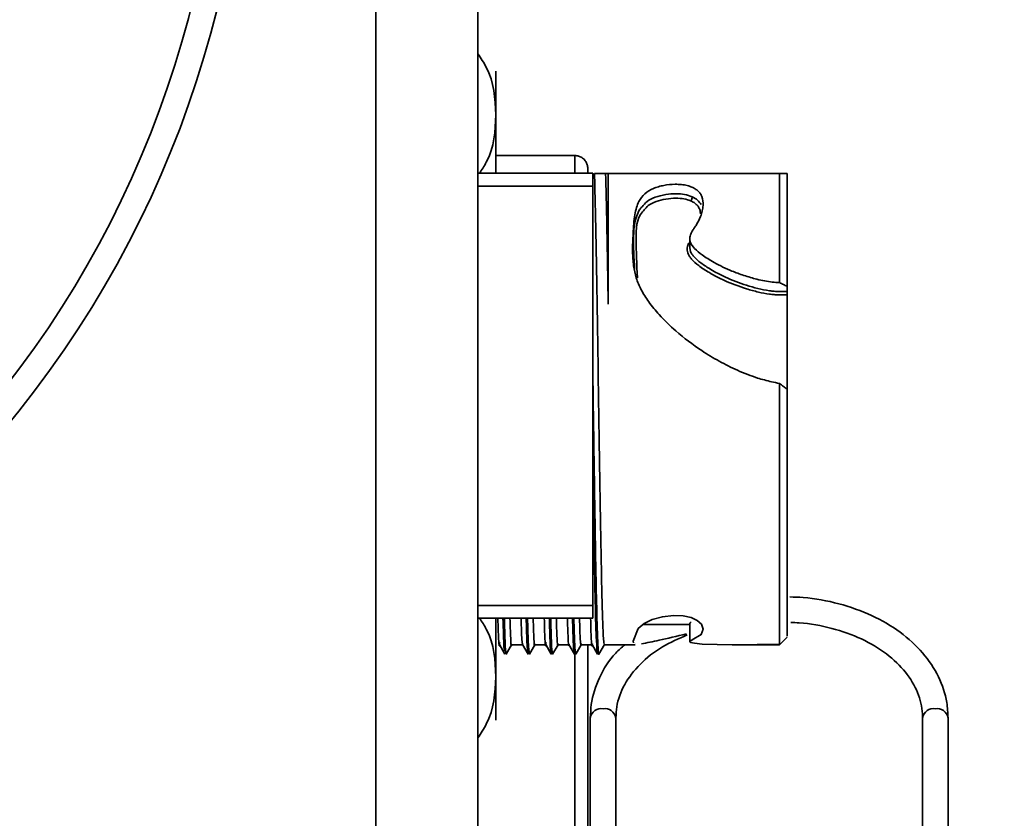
# Model space of a CAD drawing. Header units: millimetres. Extents: x 5 to 298, y 5 to 205.
# Tile 78 of 83: x 241.12 to 243.69, y 95.2 to 97.28. Entities that reach past the tile are written whole.
import ezdxf

# ---------------------------------------------------------------- set-up
doc = ezdxf.new("R2010")
doc.units = ezdxf.units.MM
doc.linetypes.add('CENTERX2', pattern=[20.32, 12.7, -2.54, 2.54, -2.54])
doc.layers.add('图框', color=7, linetype='Continuous')
doc.layers.add('细实线层', color=7, linetype='Continuous')
doc.styles.add('SLDTEXTSTYLE1', font='TXT', dxfattribs={"width": 0.7})
doc.dimstyles.new('SLDDIMSTYLE1', dxfattribs={"dimtxt": 3.5, "dimasz": 3.5, "dimexe": 0, "dimexo": 0.0625, "dimgap": 0.875, "dimtad": 2, "dimdec": 4, "dimlfac": 15, "dimzin": 12, "dimdsep": 46, "dimtxsty": 'SLDTEXTSTYLE1', "dimsah": 1, "dimcen": 0.09, "dimazin": 3, "dimtfac": 1, "dimtofl": 0, "dimtmove": 0, "dimatfit": 3, "dimfxl": 0, "dimfrac": 2, "dimtolj": 1, "dimtzin": 12, "dimarcsym": 0})
doc.dimstyles.new('SLDDIMSTYLE3', dxfattribs={"dimtxt": 3.5, "dimasz": 3.5, "dimexe": 0, "dimexo": 0.0625, "dimgap": 0.875, "dimtad": 2, "dimlfac": 15, "dimrnd": 1e-09, "dimzin": 12, "dimdsep": 46, "dimtxsty": 'SLDTEXTSTYLE1', "dimsah": 1, "dimcen": 0.09, "dimadec": 0, "dimazin": 3, "dimtfac": 1, "dimtmove": 0, "dimatfit": 0, "dimfxl": 0, "dimfrac": 2, "dimtolj": 1, "dimtzin": 12, "dimarcsym": 0})

# ---------------------------------------------------------------- blocks, each defined once
blk = doc.blocks.new('_D_2')
at = {"layer": '图框'}
blk.add_arc((226.9804, 97.965), 15.1471, 180, 312, dxfattribs=at)
for points in [[(211.8333, 97.965), (211.6949, 94.4265), (212.7649, 94.5485)], [(237.1158, 86.7085), (233.9535, 85.1147), (234.5788, 84.2379)]]:
    blk.add_solid(points, dxfattribs=at)
at = {"layer": '图框', "insert": (224.0515, 87.046), "char_height": 3.5, "attachment_point": 1, "rotation": 4.8035, "style": 'SLDTEXTSTYLE1'}
blk.add_mtext('132°', dxfattribs=at)
blk = doc.blocks.new('_D_6')
at = {"layer": '图框'}
for p, q in [((279.6855, 104.6316), (279.6855, 111.3624)), ((243.0471, 104.6316), (280.6855, 104.6316)), ((279.6855, 104.6316), (279.6855, 91.2983)), ((243.0471, 91.2983), (280.6855, 91.2983)), ((279.6855, 91.2983), (279.6855, 84.5675))]:
    blk.add_line(p, q, dxfattribs=at)
for points in [[(279.6855, 104.6316), (280.2239, 108.1316), (279.147, 108.1316)], [(279.6855, 91.2983), (279.147, 87.7983), (280.2239, 87.7983)]]:
    blk.add_solid(points, dxfattribs=at)
at = {"layer": '图框', "insert": (275.1737, 95.7418), "char_height": 3.5, "attachment_point": 1, "rotation": 90, "style": 'SLDTEXTSTYLE1'}
blk.add_mtext('200', dxfattribs=at)

msp = doc.modelspace()

# ---------------------------------------------------------------- linework, layer by layer
at = {"color": 7, "linetype": 'Continuous', "lineweight": 35}
for p, q in [((242.0470727, 91.8316494), (242.0470727, 104.0983161)), ((242.3137393, 103.9878591), (242.3137393, 91.9421064)), ((242.3604845, 97.0315509), (242.3604845, 96.9536835)), ((242.5670727, 96.9249828), (242.3604845, 96.9249828)), ((242.6137393, 96.8788116), (242.3137393, 96.8788116)), ((242.6137393, 96.8788116), (242.6137393, 96.8454783)), ((242.6467491, 96.8783161), (242.6178442, 96.8783161)), ((243.100406, 96.8783161), (242.6537393, 96.8783161)), ((243.100406, 96.8783161), (243.100406, 96.5936056)), ((242.6137393, 96.8454783), (242.6137393, 95.7511539)), ((242.8663093, 96.7086319), (242.8663093, 96.6849614)), ((242.8665856, 96.684999), (242.8687973, 96.6741151)), ((243.120406, 96.5840074), (243.120406, 96.5704523)), ((243.120406, 96.3020989), (243.120406, 96.3155021)), ((243.120406, 95.7768717), (243.120406, 95.7262969)), ((242.6137393, 95.7511539), (242.6137393, 95.7178205)), ((242.3137393, 95.7178205), (242.6137393, 95.7178205)), ((242.7446519, 95.7016494), (242.8663093, 95.7016494)), ((242.8663093, 95.7039323), (242.8663093, 95.65659)), ((243.1002677, 95.6481749), (243.1205372, 95.6684447)), ((242.3698146, 95.6486709), (242.3840446, 95.6240316)), ((242.3878007, 95.6240315), (242.4018258, 95.6483161)), ((242.4017036, 95.6483161), (242.4304862, 95.6483161)), ((242.4302813, 95.6486709), (242.4445113, 95.6240315)), ((242.4482674, 95.6240315), (242.4622925, 95.6483161)), ((242.4621702, 95.6483161), (242.4909529, 95.6483161)), ((242.490748, 95.6486709), (242.504978, 95.6240315)), ((242.508734, 95.6240315), (242.5227591, 95.6483161)), ((242.5226369, 95.6483161), (242.551419, 95.6483161)), ((242.5512171, 95.6486657), (242.5654457, 95.6240288)), ((242.5692082, 95.6240447), (242.5832258, 95.6483161)), ((242.5831027, 95.6483161), (242.6118862, 95.6483161)), ((242.600406, 94.9649828), (242.600406, 95.6483161)), ((242.6116813, 95.6486709), (242.6259113, 95.6240315)), ((242.6296739, 95.6240582), (242.6439033, 95.648696)), ((242.6435701, 95.6483161), (242.7242005, 95.6483161)), ((242.7242005, 95.6488575), (242.7205627, 95.6484354)), ((242.9775209, 95.6483161), (243.1006922, 95.6483161)), ((242.6292706, 95.6261713), (242.6297506, 95.6300203)), ((242.6070727, 95.457995), (242.6070727, 95.1318849)), ((242.6737393, 95.1318849), (242.6737393, 95.457995)), ((243.4737393, 95.457995), (243.4737393, 94.4247781)), ((243.540406, 94.4247781), (243.540406, 95.457995))]:
    msp.add_line(p, q, dxfattribs=at)
at = {"color": 8, "linetype": 'Continuous', "lineweight": 35}
for p, q in [((242.5670727, 96.8795062), (242.5670727, 96.9249828)), ((242.6137393, 96.8454783), (242.3137393, 96.8454783)), ((242.3137393, 95.7511539), (242.6137393, 95.7511539)), ((242.3881824, 95.6300238), (242.387886, 95.6266698)), ((242.5670727, 94.9649828), (242.5670727, 95.6256226))]:
    msp.add_line(p, q, dxfattribs=at)
at = {"color": 7, "linetype": 'Continuous', "lineweight": 35, "flags": 128}
msp.add_lwpolyline([(242.7194051, 95.6536914), (242.7184682, 95.6579457), (242.7320984, 95.6904602), (242.7471182, 95.7038477), (242.7687688, 95.7146618), (242.7951534, 95.7216702), (242.8241417, 95.7247987), (242.8494608, 95.723712), (242.8697811, 95.7192699), (242.8860854, 95.7118335), (242.8973183, 95.7016994), (242.9012899, 95.688861), (242.8959067, 95.6750408), (242.8724848, 95.6608513), (242.8665342, 95.6572527), (242.8665615, 95.6558882), (242.8684456, 95.6546189), (242.8792045, 95.6521626), (242.8990863, 95.6502322), (242.9766916, 95.6483162), (243.0419036, 95.648763), (243.1004065, 95.6491954), (243.1004065, 95.6491954)], dxfattribs=at)
at = {"color": 7, "linetype": 'Continuous', "lineweight": 35}
for centre, radius, start, end in [((238.980406, 97.9649828), 2.7333333, 212.1593741, 120), ((238.980406, 97.9649828), 2.6666667, 213.0763194, 120), ((242.8628323, 96.8152414), 0.009997, 305.6896511, 12.9575428)]:
    msp.add_arc(centre, radius, start, end, dxfattribs=at)
at = {"color": 8, "linetype": 'Continuous', "lineweight": 35}
for centre, start, end in [((242.6362393, 95.4521025), 81.950533, 168.5782463), ((242.6445727, 95.4521025), 11.4217537, 98.049467), ((243.502906, 95.4521025), 81.950533, 168.5782463), ((243.5112393, 95.4521025), 11.4217537, 98.049467)]:
    msp.add_arc(centre, 0.029756, start, end, dxfattribs=at)
at = {"color": 7, "linetype": 'Continuous', "lineweight": 35}
for points, knots in [([(242.3604845, 97.0315509), (242.358587, 97.0737088), (242.3561365, 97.1281551), (242.3215462, 97.1793174), (242.3137393, 97.1908646)], [0, 0, 0, 0, 0.774302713, 1, 1, 1, 1]), ([(242.3604845, 97.0315509), (242.3604763, 97.063812), (242.360468, 97.0963601), (242.3604859, 97.1167349), (242.3604688, 97.1358092), (242.3604769, 97.1405071), (242.3604845, 97.1448966)], [0, 0, 0, 0, 0.491961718, 0.496337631, 0.52939657, 1, 1, 1, 1]), ([(242.3177708, 96.8788116), (242.324143, 96.8883481), (242.3569012, 96.9373728), (242.3588859, 96.9895353), (242.3604845, 97.0315509)], [0, 0, 0, 0, 0.194523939, 1, 1, 1, 1]), ([(242.3604845, 96.8783161), (242.3604831, 96.8935458), (242.3604817, 96.909187), (242.3604853, 96.9251839), (242.3604816, 96.945934), (242.3604745, 96.9849738), (242.360481, 97.0152349), (242.3604845, 97.0315509)], [0, 0, 0, 0, 0.236635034, 0.243028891, 0.292227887, 0.618388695, 1, 1, 1, 1]), ([(242.600406, 96.8916189), (242.6003402, 96.8932124), (242.6002086, 96.8963979), (242.5991514, 96.9010764), (242.5974884, 96.9055583), (242.5951927, 96.9097526), (242.5923284, 96.9135745), (242.5889503, 96.9169473), (242.585129, 96.9198022), (242.5809425, 96.9220866), (242.5764765, 96.9237385), (242.571822, 96.9247871), (242.5686554, 96.9249176), (242.5670727, 96.9249828)], [0, 0, 0, 0, 0.091327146, 0.182575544, 0.273740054, 0.364816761, 0.455803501, 0.546700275, 0.637509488, 0.728235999, 0.818886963, 0.909471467, 1, 1, 1, 1]), ([(242.600406, 96.8783161), (242.600406, 96.8805534), (242.600406, 96.8885603), (242.600406, 96.890338), (242.600406, 96.8916189)], [0, 0, 0, 0, 0.279415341, 1, 1, 1, 1]), ([(242.6178442, 96.8783161), (242.6185921, 96.8524684), (242.6200877, 96.8007731), (242.6223311, 96.6876401), (242.6245746, 96.5556976), (242.626818, 96.409228), (242.6290615, 96.2569177), (242.6313049, 96.1068119), (242.6335483, 95.9670473), (242.6357918, 95.8453152), (242.6380352, 95.7476642), (242.6402787, 95.6813952), (242.6422088, 95.6479825), (242.6433911, 95.651534), (242.6438256, 95.6528391)], [0, 0, 0, 0, 0.086348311, 0.172696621, 0.259044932, 0.345393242, 0.431741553, 0.518089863, 0.604438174, 0.690786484, 0.777134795, 0.863483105, 0.949831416, 1, 1, 1, 1]), ([(242.6537393, 96.5370376), (242.6525743, 96.6102281), (242.6514092, 96.6780927), (242.6490792, 96.7943921), (242.6479141, 96.8427934), (242.6467491, 96.8783161)], [0, 0, 0, 0, 0.5, 0.5, 1, 1, 1, 1]), ([(242.6537424, 96.8783146), (242.6525484, 96.8783149), (242.6501696, 96.8783154), (242.6478866, 96.8783158), (242.6467494, 96.8783159)], [0, 0, 0, 0, 0.5019047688, 1, 1, 1, 1]), ([(242.6537397, 96.5370375), (242.6537401, 96.6075635), (242.6537406, 96.673893), (242.6537415, 96.7900638), (242.6537419, 96.8398517), (242.6537424, 96.8783146)], [0, 0, 0, 0, 0.5, 0.5, 1, 1, 1, 1]), ([(243.120406, 96.8783161), (243.1172575, 96.8783161), (243.1108993, 96.878316), (243.1039262, 96.8783161), (243.100406, 96.8783161)], [0, 0, 0, 0, 0.49518089, 1, 1, 1, 1]), ([(243.120406, 96.5840074), (243.120406, 96.6494256), (243.120406, 96.7089524), (243.120406, 96.8090816), (243.120406, 96.8496593), (243.120406, 96.8783161)], [0, 0, 0, 0, 0.5, 0.5, 1, 1, 1, 1]), ([(243.1003978, 96.3304531), (243.0936277, 96.3318098), (243.0804686, 96.3344467), (243.0614819, 96.3391599), (243.0405355, 96.3452724), (243.0170384, 96.3535891), (242.9834287, 96.3676017), (242.9430174, 96.3877804), (242.8883364, 96.4209021), (242.834886, 96.4613776), (242.7896396, 96.5052191), (242.7596356, 96.5415985), (242.7392629, 96.5737562), (242.7260003, 96.6057654), (242.7189278, 96.6393871), (242.7165806, 96.6785376), (242.7184317, 96.7150219), (242.7202169, 96.7468673), (242.7226075, 96.7697511), (242.7269027, 96.7890709), (242.734229, 96.8078369), (242.7471494, 96.8255456), (242.7666418, 96.8377624), (242.7846871, 96.8440558), (242.8031879, 96.8484079), (242.8239146, 96.8505702), (242.8445906, 96.8497049), (242.8597024, 96.8471561), (242.8716541, 96.8431463), (242.8810119, 96.8382151), (242.8884536, 96.8326104), (242.8944473, 96.8258186), (242.9008122, 96.8136411), (242.902017, 96.7982183), (242.8993278, 96.7805054), (242.8940897, 96.76301), (242.8859918, 96.7473796), (242.8770185, 96.7343873), (242.8718513, 96.7262953), (242.8682161, 96.7189107), (242.8662147, 96.7119101), (242.8662662, 96.7050883), (242.8691744, 96.6948423), (242.8795605, 96.6807781), (242.8960699, 96.6672997), (242.9138416, 96.6555019), (242.9318912, 96.6448669), (242.9529043, 96.6338545), (242.978467, 96.6225013), (243.0026016, 96.6137428), (243.0243518, 96.6068875), (243.0426055, 96.6018741), (243.0615771, 96.5977269), (243.0812938, 96.5946501), (243.0941688, 96.5939465), (243.100406, 96.5936056)], [0, 0, 0, 0, 0.014454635, 0.028095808, 0.040945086, 0.060131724, 0.080258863, 0.11720076, 0.15468903, 0.21442083, 0.258205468, 0.289061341, 0.316889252, 0.342755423, 0.368527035, 0.398985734, 0.440745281, 0.465230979, 0.488891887, 0.508783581, 0.526102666, 0.552057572, 0.575072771, 0.585756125, 0.596652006, 0.617234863, 0.629165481, 0.639750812, 0.650116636, 0.658327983, 0.666735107, 0.676035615, 0.685869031, 0.711615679, 0.727128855, 0.742468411, 0.766210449, 0.77569168, 0.783933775, 0.791308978, 0.797421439, 0.803382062, 0.809564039, 0.825252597, 0.845245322, 0.858179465, 0.872859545, 0.891366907, 0.90979458, 0.933007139, 0.946038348, 0.958168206, 0.973012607, 0.986926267, 1, 1, 1, 1]), ([(242.7226591, 96.6283159), (242.720867, 96.6579167), (242.7173001, 96.7168329), (242.7238212, 96.7649879), (242.7371587, 96.7861877), (242.7389008, 96.7888317), (242.7404719, 96.7902274), (242.7419079, 96.7915031)], [0, 0, 0, 0, 0.471143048, 0.937743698, 0.962338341, 0.965577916, 1, 1, 1, 1]), ([(242.7476785, 96.7831491), (242.7461235, 96.7815532), (242.7268936, 96.7618189), (242.7251648, 96.7055033), (242.728228, 96.6409317), (242.7298666, 96.60639)], [0, 0, 0, 0, 0.0393073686, 0.4860911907, 1, 1, 1, 1]), ([(242.8624565, 96.6681922), (242.8611105, 96.6724845), (242.8584574, 96.6809449), (242.8609258, 96.6909706), (242.8639488, 96.6958734), (242.8647166, 96.6971185)], [0, 0, 0, 0, 0.434473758, 0.856375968, 1, 1, 1, 1]), ([(243.100406, 96.5936056), (243.1038047, 96.591846), (243.1104673, 96.5883967), (243.1171381, 96.5854506), (243.120406, 96.5840074)], [0, 0, 0, 0, 0.5101146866, 1, 1, 1, 1]), ([(243.120406, 96.5617157), (243.120406, 96.5622362), (243.120406, 96.5632639), (243.120406, 96.5649649), (243.120406, 96.5668824), (243.120406, 96.5689801), (243.120406, 96.56996), (243.120406, 96.5704523)], [0, 0, 0, 0, 0.167800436, 0.331360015, 0.501545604, 0.749580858, 1, 1, 1, 1]), ([(243.1003927, 96.330453), (243.1003939, 96.2399807), (243.1003952, 96.1486047), (243.1003976, 95.9796082), (243.1003989, 95.9020731), (243.1004013, 95.7741349), (243.1004026, 95.7237964), (243.100405, 95.658954), (243.1004063, 95.6444829), (243.1004075, 95.6491939)], [0, 0, 0, 0, 0.25, 0.25, 0.5, 0.5, 0.75, 0.75, 1, 1, 1, 1]), ([(243.1203951, 96.315502), (243.1172412, 96.3178528), (243.1105853, 96.3228136), (243.1039083, 96.3278238), (243.1003952, 96.3304599)], [0, 0, 0, 0, 0.47385233, 1, 1, 1, 1]), ([(243.1204068, 95.6708582), (243.1204065, 95.6712691), (243.1204057, 95.6722316), (243.1204045, 95.7050173), (243.1204032, 95.7626866), (243.1204019, 95.8439821), (243.1204006, 95.9443237), (243.1203993, 96.059739), (243.120398, 96.1853148), (243.1203972, 96.2721017), (243.1203967, 96.3154952)], [0, 0, 0, 0, 0.096208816, 0.225321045, 0.354433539, 0.4835463, 0.612659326, 0.741772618, 0.870886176, 1, 1, 1, 1]), ([(243.120406, 96.3020991), (243.120406, 96.301851), (243.120406, 96.3013519), (243.120406, 96.3010713), (243.120406, 96.3018221), (243.120406, 96.3039566), (243.120406, 96.3061093), (243.120406, 96.307288), (243.120406, 96.3078809)], [0, 0, 0, 0, 0.123518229, 0.248538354, 0.494905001, 0.744553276, 0.871500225, 1, 1, 1, 1]), ([(243.120406, 95.7711352), (243.120406, 95.7717057), (243.120406, 95.7728536), (243.120406, 95.7749815), (243.120406, 95.7771155), (243.120406, 95.7778695), (243.120406, 95.7776252), (243.120406, 95.7771239), (243.120406, 95.7768717)], [0, 0, 0, 0, 0.12359702, 0.2486718, 0.495107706, 0.744655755, 0.871539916, 1, 1, 1, 1]), ([(243.540406, 95.457995), (243.5397353, 95.4711749), (243.5378787, 95.5076578), (243.5180774, 95.5660839), (243.4765614, 95.6286782), (243.417152, 95.6830261), (243.3426335, 95.7268714), (243.2563474, 95.7574329), (243.182552, 95.7714396), (243.1390587, 95.7728522), (243.1274482, 95.7732293)], [0, 0, 0, 0, 0.079944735, 0.22129404, 0.363279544, 0.507184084, 0.652898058, 0.799561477, 0.946492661, 1, 1, 1, 1]), ([(242.3604845, 95.5650812), (242.3588779, 95.6072037), (242.3568883, 95.6593656), (242.3241277, 95.7083858), (242.3178224, 95.7178205)], [0, 0, 0, 0, 0.807533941, 1, 1, 1, 1]), ([(242.3604845, 95.5650812), (242.3604845, 95.5982518), (242.3604845, 95.6410925), (242.3604845, 95.7036907), (242.3604845, 95.7178205)], [0, 0, 0, 0, 0.774276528, 1, 1, 1, 1]), ([(242.3658874, 95.7178205), (242.3662336, 95.7060542), (242.3676517, 95.657858), (242.3692497, 95.6365786), (242.3705016, 95.6521171), (242.3706815, 95.6543502)], [0, 0, 0, 0, 0.216649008, 0.887421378, 1, 1, 1, 1]), ([(242.3839537, 95.631347), (242.3832474, 95.6323027), (242.3816458, 95.6344699), (242.3800441, 95.6879345), (242.3791488, 95.7178205)], [0, 0, 0, 0, 0.441013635, 1, 1, 1, 1]), ([(242.4019418, 95.65098), (242.4018624, 95.6500442), (242.4007111, 95.6364792), (242.3992135, 95.6580255), (242.3977954, 95.7060871), (242.3974492, 95.7178205)], [0, 0, 0, 0, 0.053035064, 0.768814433, 1, 1, 1, 1]), ([(242.4306084, 95.6483161), (242.4295365, 95.6517429), (242.4281184, 95.6562765), (242.4267002, 95.7057439), (242.426354, 95.7178205)], [0, 0, 0, 0, 0.755866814, 1, 1, 1, 1]), ([(242.4579158, 95.7178205), (242.4582621, 95.7060871), (242.4596802, 95.6580255), (242.4611777, 95.6364792), (242.4623291, 95.6500442), (242.4624085, 95.65098)], [0, 0, 0, 0, 0.231185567, 0.946964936, 1, 1, 1, 1]), ([(242.4868207, 95.7178205), (242.4871669, 95.7060542), (242.488585, 95.657858), (242.4901831, 95.6365786), (242.4914349, 95.6521171), (242.4916148, 95.6543502)], [0, 0, 0, 0, 0.216649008, 0.887421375, 1, 1, 1, 1]), ([(242.5183825, 95.7178205), (242.5187287, 95.7060871), (242.5201469, 95.6580255), (242.5216444, 95.6364792), (242.5227957, 95.6500442), (242.5228752, 95.65098)], [0, 0, 0, 0, 0.231185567, 0.946964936, 1, 1, 1, 1]), ([(242.5472628, 95.7178205), (242.5476931, 95.7042543), (242.5490709, 95.6608186), (242.5504969, 95.639992), (242.5514926, 95.6492307), (242.5515408, 95.6496787)], [0, 0, 0, 0, 0.301755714, 0.966142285, 1, 1, 1, 1]), ([(242.5788247, 95.7178205), (242.579255, 95.7042088), (242.5806327, 95.6606275), (242.5821404, 95.6399788), (242.5832178, 95.6505791), (242.5833477, 95.6518579)], [0, 0, 0, 0, 0.285406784, 0.91379732, 1, 1, 1, 1]), ([(242.607754, 95.7178205), (242.6081002, 95.7060783), (242.6095184, 95.6579808), (242.6110409, 95.636512), (242.6122171, 95.650569), (242.6123215, 95.6518161)], [0, 0, 0, 0, 0.227400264, 0.931459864, 1, 1, 1, 1]), ([(242.8700999, 95.7077816), (242.867886, 95.7065322), (242.8654565, 95.705161), (242.8665044, 95.7040324), (242.8665975, 95.7039323)], [0, 0, 0, 0, 0.91122436, 1, 1, 1, 1]), ([(243.120406, 95.7029636), (243.120406, 95.7028899), (243.120406, 95.7027445), (243.120406, 95.7019952), (243.120406, 95.7007421), (243.120406, 95.6988336), (243.120406, 95.697153), (243.120406, 95.6963087)], [0, 0, 0, 0, 0.167798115, 0.33135668, 0.501541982, 0.749575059, 1, 1, 1, 1]), ([(243.1297936, 95.7065404), (243.1372326, 95.7063013), (243.1737946, 95.7051265), (243.2381409, 95.693102), (243.3161513, 95.6654701), (243.3819704, 95.6258679), (243.4320357, 95.5776173), (243.4636574, 95.5240678), (243.473234, 95.4834333), (243.4736704, 95.4614637), (243.4737393, 95.457995)], [0, 0, 0, 0, 0.039770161, 0.195467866, 0.351066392, 0.506208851, 0.661131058, 0.816607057, 0.971044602, 1, 1, 1, 1]), ([(242.6737393, 95.457995), (242.6742239, 95.4674097), (242.6757223, 95.4965215), (242.6932498, 95.544763), (242.7342402, 95.5985609), (242.7901311, 95.6437391), (242.8373231, 95.6642471), (242.8594535, 95.6738643)], [0, 0, 0, 0, 0.111824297, 0.345781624, 0.576066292, 0.801198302, 1, 1, 1, 1]), ([(242.8582421, 95.6767551), (242.8328076, 95.670783), (242.7852601, 95.6596185), (242.7548689, 95.653583), (242.7407348, 95.6507761)], [0, 0, 0, 0, 0.534926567, 1, 1, 1, 1]), ([(242.6970226, 95.6483161), (242.688899, 95.6413142), (242.6598919, 95.6163126), (242.6286699, 95.5633106), (242.6091255, 95.5051513), (242.6075769, 95.4695775), (242.6070727, 95.457995)], [0, 0, 0, 0, 0.13638766, 0.48700189, 0.832971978, 1, 1, 1, 1]), ([(242.3849219, 95.626298), (242.3849095, 95.6260896), (242.3847488, 95.6233993), (242.3845881, 95.6260004), (242.3844399, 95.6284001)], [0, 0, 0, 0, 0.07743197, 1, 1, 1, 1]), ([(242.387886, 95.6266698), (242.3878064, 95.625325), (242.3876455, 95.6226048), (242.3874846, 95.6253455), (242.3874033, 95.6267313)], [0, 0, 0, 0, 0.494370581, 1, 1, 1, 1]), ([(242.4449078, 95.6266711), (242.444828, 95.6253166), (242.4446687, 95.6226115), (242.4445094, 95.6253139), (242.4444299, 95.626663)], [0, 0, 0, 0, 0.500744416, 1, 1, 1, 1]), ([(242.4483526, 95.6266695), (242.4482731, 95.6253205), (242.4481138, 95.6226184), (242.4479545, 95.6253232), (242.4478747, 95.6266776)], [0, 0, 0, 0, 0.499255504, 1, 1, 1, 1]), ([(242.5048927, 95.6266695), (242.5049722, 95.6253205), (242.5051315, 95.6226184), (242.5052908, 95.6253232), (242.5053706, 95.6266776)], [0, 0, 0, 0, 0.499255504, 1, 1, 1, 1]), ([(242.5083375, 95.6266711), (242.5084173, 95.6253166), (242.5085766, 95.6226115), (242.5087359, 95.6253139), (242.5088155, 95.626663)], [0, 0, 0, 0, 0.500744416, 1, 1, 1, 1]), ([(242.565356, 95.6274782), (242.5654811, 95.6253468), (242.565642, 95.6226072), (242.5658029, 95.6247555), (242.5658386, 95.6252325)], [0, 0, 0, 0, 0.777974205, 1, 1, 1, 1]), ([(242.5688165, 95.6274143), (242.5689393, 95.625331), (242.5690988, 95.6226272), (242.5692583, 95.6247686), (242.5692948, 95.62526)], [0, 0, 0, 0, 0.770536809, 1, 1, 1, 1]), ([(242.625826, 95.6266695), (242.6259056, 95.6253205), (242.6260649, 95.6226184), (242.6262242, 95.6253232), (242.6263039, 95.6266776)], [0, 0, 0, 0, 0.499255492, 1, 1, 1, 1]), ([(242.3137393, 95.4058365), (242.3215903, 95.4174523), (242.3561581, 95.4685962), (242.3585984, 95.523019), (242.3604845, 95.5650812)], [0, 0, 0, 0, 0.227119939, 1, 1, 1, 1]), ([(242.3604845, 95.4517346), (242.3604759, 95.4567855), (242.3604673, 95.4618754), (242.3604859, 95.4830394), (242.3604785, 95.4929523), (242.3604653, 95.5164898), (242.3604778, 95.5480713), (242.3604845, 95.5650812)], [0, 0, 0, 0, 0.507400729, 0.511312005, 0.542802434, 0.753750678, 1, 1, 1, 1])]:
    msp.add_open_spline(points, degree=3, knots=knots, dxfattribs=at)
at = {"color": 8, "linetype": 'Continuous', "lineweight": 35}
for points, knots in [([(242.7419079, 96.7915031), (242.7458756, 96.7962873), (242.7541244, 96.8062336), (242.7760477, 96.8171428), (242.802587, 96.8238658), (242.8293185, 96.8258782), (242.8536684, 96.8242381), (242.8662825, 96.8197312), (242.8725747, 96.817483)], [0, 0, 0, 0, 0.16892266, 0.35118302, 0.545180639, 0.718287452, 0.859476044, 1, 1, 1, 1]), ([(242.8725747, 96.817483), (242.8778088, 96.814686), (242.8883408, 96.8090579), (242.8934813, 96.8010039), (242.8960671, 96.7969525)], [0, 0, 0, 0, 0.496972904, 1, 1, 1, 1]), ([(242.8686645, 96.8071219), (242.8630552, 96.8090127), (242.8514899, 96.8129111), (242.8285015, 96.8143123), (242.8032289, 96.8122727), (242.7778443, 96.8059), (242.7581331, 96.7960183), (242.7508524, 96.787056), (242.7476785, 96.7831491)], [0, 0, 0, 0, 0.135385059, 0.279139, 0.460402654, 0.653158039, 0.848799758, 1, 1, 1, 1]), ([(242.8945516, 96.7727564), (242.8943754, 96.7747256), (242.8940333, 96.7785479), (242.8926226, 96.7839205), (242.8901091, 96.7898804), (242.8856702, 96.7961519), (242.8784207, 96.8024112), (242.8719049, 96.8055573), (242.8686645, 96.8071219)], [0, 0, 0, 0, 0.143870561, 0.279262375, 0.407166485, 0.612229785, 0.807155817, 1, 1, 1, 1]), ([(243.120406, 96.5617157), (243.1167344, 96.5615203), (243.1092901, 96.5611241), (243.0979341, 96.5613106), (243.0862692, 96.5620513), (243.0686586, 96.5640406), (243.0443556, 96.568677), (243.0048319, 96.5797246), (242.9684714, 96.5931516), (242.9370027, 96.6085449), (242.9141109, 96.6212834), (242.8910905, 96.6360109), (242.8742832, 96.6506354), (242.8659623, 96.6612844), (242.8635941, 96.6659507), (242.8624565, 96.6681922)], [0, 0, 0, 0, 0.036847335, 0.074710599, 0.113719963, 0.153994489, 0.252512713, 0.362189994, 0.568996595, 0.646116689, 0.724776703, 0.843188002, 0.936148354, 0.969328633, 1, 1, 1, 1]), ([(243.120406, 96.5704523), (243.116858, 96.5702515), (243.1095811, 96.5698397), (243.098361, 96.5700095), (243.0866182, 96.5707649), (243.0682587, 96.57291), (243.0438159, 96.5777712), (243.0049916, 96.5890835), (242.9697984, 96.6023377), (242.9395782, 96.617427), (242.918035, 96.6296251), (242.8962782, 96.6435508), (242.8802041, 96.6574595), (242.8720807, 96.6677288), (242.8698683, 96.6720321), (242.8687973, 96.6741151)], [0, 0, 0, 0, 0.036536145, 0.074934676, 0.115252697, 0.157518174, 0.265181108, 0.372059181, 0.57728415, 0.657302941, 0.731147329, 0.843480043, 0.938779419, 0.970365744, 1, 1, 1, 1]), ([(242.6137393, 96.3442709), (242.6147447, 96.2735219), (242.6167771, 96.130489), (242.6198367, 95.9311057), (242.6229181, 95.7659363), (242.6259995, 95.6623138), (242.628117, 95.6162427), (242.6292074, 95.625627), (242.6292706, 95.6261713)], [0, 0, 0, 0, 0.194185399, 0.392583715, 0.590983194, 0.789383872, 0.987785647, 1, 1, 1, 1]), ([(242.6137393, 96.1063099), (242.6147125, 96.0422585), (242.6167309, 95.9094271), (242.6197942, 95.7538881), (242.6228499, 95.6468991), (242.6248605, 95.6332325), (242.625826, 95.6266695)], [0, 0, 0, 0, 0.2415591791, 0.5009521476, 0.7603458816, 1, 1, 1, 1]), ([(242.3874033, 95.6267313), (242.3864396, 95.6312446), (242.3848817, 95.6385404), (242.3833238, 95.6959319), (242.3827296, 95.7178205)], [0, 0, 0, 0, 0.61860814, 1, 1, 1, 1]), ([(242.4444299, 95.626663), (242.4434643, 95.6311806), (242.4419046, 95.6384784), (242.4403448, 95.6959327), (242.4397506, 95.7178205)], [0, 0, 0, 0, 0.619039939, 1, 1, 1, 1]), ([(242.4478747, 95.6266776), (242.4469094, 95.6311942), (242.4453499, 95.638491), (242.4437905, 95.6959344), (242.4431963, 95.7178205)], [0, 0, 0, 0, 0.61899542, 1, 1, 1, 1]), ([(242.5002136, 95.7178205), (242.5008078, 95.6959348), (242.5023675, 95.6384837), (242.5039272, 95.6311867), (242.5048927, 95.6266695)], [0, 0, 0, 0, 0.380946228, 1, 1, 1, 1]), ([(242.503659, 95.7178205), (242.5042532, 95.6959323), (242.5058127, 95.6384857), (242.5073722, 95.6311881), (242.5083375, 95.6266711)], [0, 0, 0, 0, 0.381018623, 1, 1, 1, 1]), ([(242.5605501, 95.7178205), (242.5613432, 95.6912822), (242.5629452, 95.6376793), (242.5645471, 95.6309007), (242.565356, 95.6274782)], [0, 0, 0, 0, 0.495091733, 1, 1, 1, 1]), ([(242.5640036, 95.7178205), (242.5647967, 95.6912881), (242.566401, 95.6376198), (242.5680053, 95.6308415), (242.5688165, 95.6274143)], [0, 0, 0, 0, 0.494378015, 1, 1, 1, 1])]:
    msp.add_open_spline(points, degree=3, knots=knots, dxfattribs=at)
at = {"color": 7, "linetype": 'Continuous', "lineweight": 35}
msp.add_open_spline([(243.120406, 96.3078809), (243.120406, 96.3956164), (243.120406, 96.4829818), (243.120406, 96.5617157)], degree=3, dxfattribs=at)
at = {"layer": '图框'}
msp.add_arc((226.980406, 97.9649828), 53.3333333, 48, 312, dxfattribs=at)
at = {"layer": '细实线层', "linetype": 'CENTERX2'}
msp.add_circle((226.980406, 97.9649828), 30, dxfattribs=at)

# ---------------------------------------------------------------- dimensions: what is measured, and where the dimension line sits
at = {"layer": '图框'}
dim = msp.add_linear_dim(base=(279.6854812, 91.2983161), p1=(242.0470727, 104.6316494), p2=(242.0470727, 91.2983161), angle=90, dimstyle='SLDDIMSTYLE3', dxfattribs=at)
dim.commit()
dim.dimension.update_dxf_attribs({"geometry": '_D_6', "text_midpoint": (279.6854812, 98.0459948), "dimtype": 160})
dim = msp.add_angular_dim_2l(base=(220.8195349, 84.1274397), line1=((232.3480177, 97.9649828), (173.6470727, 97.9649828)), line2=((277.9161018, 41.3951615), (226.980406, 97.9649828)), dimstyle='SLDDIMSTYLE1', dxfattribs=at)
dim.commit()
dim.dimension.update_dxf_attribs({"geometry": '_D_2', "text_midpoint": (228.2487943, 82.8711059), "dimtype": 162})

doc.saveas('drawing.dxf')
